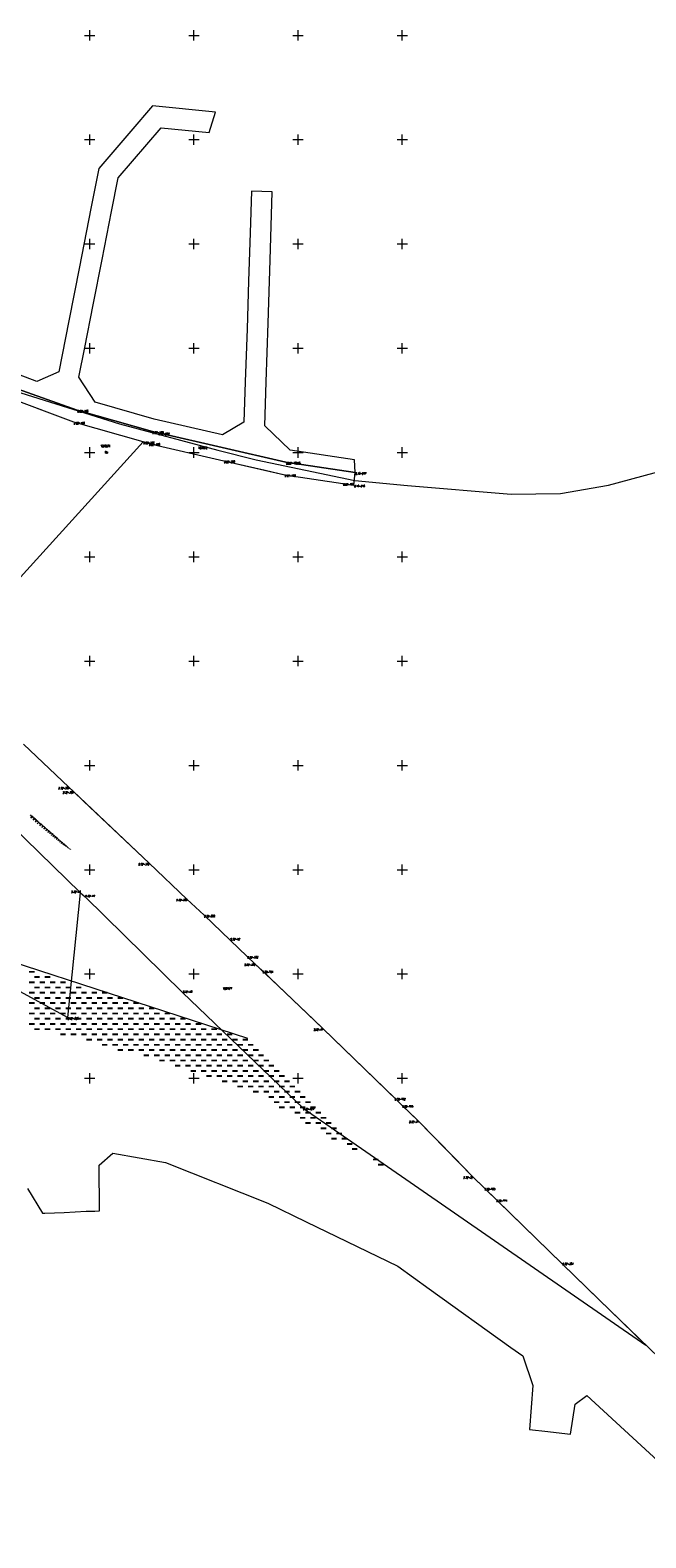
# Model space of a CAD drawing. Header units: metres. Extents: x 7582703 to 7587334, y 6019078 to 6022350.
# Tile 28 of 88: x 7585421 to 7585717, y 6019280 to 6020002. Entities that reach past the tile are written whole.
import ezdxf
from ezdxf.enums import TextEntityAlignment as Align

# ---------------------------------------------------------------- set-up
doc = ezdxf.new("R2010")
doc.units = ezdxf.units.M
doc.header["$MEASUREMENT"] = 0
doc.linetypes.add('EGDE', pattern=[0])
doc.layers.get('0').update_dxf_attribs({"color": 250, "linetype": 'CONTINUOUS', "lineweight": 100})
doc.layers.add('Dzialki', color=7, linetype='EGDE', lineweight=60)
doc.styles.get("Standard").update_dxf_attribs({"font": 'Simplex.SHX', "width": 0.75})

# ---------------------------------------------------------------- blocks, each defined once
blk = doc.blocks.new('1_OTZT')
at = {"linetype": 'Continuous'}
for p, q in [((-0.2625, -0.375), (-0.2625, 0.375)), ((0.2625, -0.375), (0.2625, 0.375))]:
    blk.add_line(p, q, dxfattribs=at)

msp = doc.modelspace()

# ---------------------------------------------------------------- linework, layer by layer
at = {"layer": 'Dzialki', "lineweight": 9}
for p, q in [((7585447.5, 6020000), (7585452.5, 6020000)), ((7585450, 6019997.5), (7585450, 6020002.5)), ((7585497.5, 6020000), (7585502.5, 6020000)), ((7585500, 6019997.5), (7585500, 6020002.5)), ((7585547.5, 6020000), (7585552.5, 6020000)), ((7585550, 6019997.5), (7585550, 6020002.5)), ((7585597.5, 6020000), (7585602.5, 6020000)), ((7585600, 6019997.5), (7585600, 6020002.5)), ((7585480.2, 6019966.2), (7585469.74, 6019954.06)), ((7585510.38, 6019963.11), (7585480.2, 6019966.2)), ((7585507.3, 6019953.37), (7585510.38, 6019963.11)), ((7585450, 6019947.5), (7585450, 6019952.5)), ((7585469.74, 6019954.06), (7585454.32, 6019936.17)), ((7585463.62, 6019931.64), (7585484.37, 6019955.72)), ((7585484.37, 6019955.72), (7585507.3, 6019953.37)), ((7585500, 6019947.5), (7585500, 6019952.5)), ((7585550, 6019947.5), (7585550, 6019952.5)), ((7585600, 6019947.5), (7585600, 6019952.5)), ((7585447.5, 6019950), (7585452.5, 6019950)), ((7585497.5, 6019950), (7585502.5, 6019950)), ((7585547.5, 6019950), (7585552.5, 6019950)), ((7585597.5, 6019950), (7585602.5, 6019950)), ((7585454.32, 6019936.17), (7585450.54, 6019916.95)), ((7585460.44, 6019915.5), (7585463.62, 6019931.64)), ((7585527.66, 6019925.31), (7585527.01, 6019905.32)), ((7585537.65, 6019924.91), (7585527.66, 6019925.31)), ((7585536.59, 6019892.2), (7585537.65, 6019924.91)), ((7585450.54, 6019916.95), (7585445.03, 6019888.96)), ((7585455.92, 6019892.54), (7585460.44, 6019915.5)), ((7585450, 6019897.5), (7585450, 6019902.5)), ((7585500, 6019897.5), (7585500, 6019902.5)), ((7585527.01, 6019905.32), (7585526.25, 6019882.09)), ((7585550, 6019897.5), (7585550, 6019902.5)), ((7585600, 6019897.5), (7585600, 6019902.5)), ((7585447.5, 6019900), (7585452.5, 6019900)), ((7585497.5, 6019900), (7585502.5, 6019900)), ((7585547.5, 6019900), (7585552.5, 6019900)), ((7585597.5, 6019900), (7585602.5, 6019900)), ((7585445.03, 6019888.96), (7585439.94, 6019863.13)), ((7585451.64, 6019870.76), (7585455.92, 6019892.54)), ((7585535.6, 6019862.04), (7585536.59, 6019892.2)), ((7585526.25, 6019882.09), (7585525.51, 6019859.3)), ((7585447.61, 6019850.33), (7585451.64, 6019870.76)), ((7585439.94, 6019863.13), (7585435.12, 6019838.64)), ((7585525.51, 6019859.3), (7585524.68, 6019833.82)), ((7585534.69, 6019833.92), (7585535.6, 6019862.04)), ((7585450, 6019847.5), (7585450, 6019852.5)), ((7585500, 6019847.5), (7585500, 6019852.5)), ((7585550, 6019847.5), (7585550, 6019852.5)), ((7585600, 6019847.5), (7585600, 6019852.5)), ((7585424.68, 6019833.98), (7585379.64, 6019851.08)), ((7585444.81, 6019836.11), (7585447.61, 6019850.33)), ((7585447.5, 6019850), (7585452.5, 6019850)), ((7585497.5, 6019850), (7585502.5, 6019850)), ((7585547.5, 6019850), (7585552.5, 6019850)), ((7585597.5, 6019850), (7585602.5, 6019850)), ((7585442.35, 6019814.57), (7585382.05, 6019837.09)), ((7585444.04, 6019820.33), (7585382.1, 6019842.13)), ((7585382.1, 6019842.13), (7585444.04, 6019820.33)), ((7585435.12, 6019838.64), (7585424.68, 6019833.98)), ((7585452.67, 6019824.11), (7585444.81, 6019836.11)), ((7585524.68, 6019833.82), (7585524.05, 6019814.63)), ((7585534, 6019812.8), (7585534.69, 6019833.92)), ((7585442.35, 6019814.57), (7585413.43, 6019825.38)), ((7585416.92, 6019828.59), (7585464.22, 6019813.81)), ((7585480.9, 6019816.07), (7585452.67, 6019824.11)), ((7585480.08, 6019810.07), (7585444.04, 6019820.33)), ((7585444.04, 6019820.33), (7585480.08, 6019810.07)), ((7585513.7, 6019808.52), (7585480.9, 6019816.07)), ((7585475.66, 6019805.11), (7585442.35, 6019814.57)), ((7585475.66, 6019805.11), (7585442.35, 6019814.57)), ((7585464.22, 6019813.81), (7585511.55, 6019801.15)), ((7585483, 6019809.4), (7585480.08, 6019810.07)), ((7585480.08, 6019810.07), (7585483, 6019809.4)), ((7585544.17, 6019795.34), (7585483, 6019809.4)), ((7585483, 6019809.4), (7585544.17, 6019795.34)), ((7585524.05, 6019814.63), (7585513.7, 6019808.52)), ((7585546.17, 6019801.11), (7585534, 6019812.8)), ((7585415.21, 6019738.44), (7585475.66, 6019805.11)), ((7585415.21, 6019738.44), (7585475.66, 6019805.11)), ((7585450, 6019797.5), (7585450, 6019802.5)), ((7585475.66, 6019805.11), (7585478.39, 6019804.31)), ((7585475.66, 6019805.11), (7585478.39, 6019804.31)), ((7585478.39, 6019804.31), (7585514.45, 6019796.04)), ((7585478.39, 6019804.31), (7585514.45, 6019796.04)), ((7585500, 6019797.5), (7585500, 6019802.5)), ((7585511.55, 6019801.15), (7585529.89, 6019796.44)), ((7585577.08, 6019796.53), (7585546.17, 6019801.11)), ((7585550, 6019797.5), (7585550, 6019802.5)), ((7585600, 6019797.5), (7585600, 6019802.5)), ((7585447.5, 6019800), (7585452.5, 6019800)), ((7585497.5, 6019800), (7585502.5, 6019800)), ((7585514.45, 6019796.04), (7585543.6, 6019789.36)), ((7585514.45, 6019796.04), (7585534.21, 6019791.52)), ((7585529.89, 6019796.44), (7585577.32, 6019786.62)), ((7585577.43, 6019790.4), (7585544.17, 6019795.34)), ((7585544.17, 6019795.34), (7585577.43, 6019790.4)), ((7585547.5, 6019800), (7585552.5, 6019800)), ((7585577.43, 6019790.4), (7585577.08, 6019796.53)), ((7585597.5, 6019800), (7585602.5, 6019800)), ((7585698.95, 6019784.35), (7585750.51, 6019798.29)), ((7585534.21, 6019791.52), (7585543.6, 6019789.36)), ((7585543.6, 6019789.36), (7585571.55, 6019785.22)), ((7585543.6, 6019789.36), (7585571.55, 6019785.22)), ((7585576.85, 6019784.43), (7585577.43, 6019790.4)), ((7585576.85, 6019784.43), (7585577.43, 6019790.4)), ((7585577.32, 6019786.62), (7585602.55, 6019784.13)), ((7585571.55, 6019785.22), (7585576.85, 6019784.43)), ((7585571.55, 6019785.22), (7585576.85, 6019784.43)), ((7585602.55, 6019784.13), (7585652.37, 6019779.96)), ((7585652.37, 6019779.96), (7585675.91, 6019780.31)), ((7585675.91, 6019780.31), (7585698.95, 6019784.35)), ((7585447.5, 6019750), (7585452.5, 6019750)), ((7585450, 6019747.5), (7585450, 6019752.5)), ((7585497.5, 6019750), (7585502.5, 6019750)), ((7585500, 6019747.5), (7585500, 6019752.5)), ((7585547.5, 6019750), (7585552.5, 6019750)), ((7585550, 6019747.5), (7585550, 6019752.5)), ((7585597.5, 6019750), (7585602.5, 6019750)), ((7585600, 6019747.5), (7585600, 6019752.5)), ((7585447.5, 6019700), (7585452.5, 6019700)), ((7585450, 6019697.5), (7585450, 6019702.5)), ((7585497.5, 6019700), (7585502.5, 6019700)), ((7585500, 6019697.5), (7585500, 6019702.5)), ((7585547.5, 6019700), (7585552.5, 6019700)), ((7585550, 6019697.5), (7585550, 6019702.5)), ((7585597.5, 6019700), (7585602.5, 6019700)), ((7585600, 6019697.5), (7585600, 6019702.5)), ((7585439.99, 6019639.56), (7585418.2, 6019660.18)), ((7585439.99, 6019639.56), (7585418.2, 6019660.18)), ((7585447.5, 6019650), (7585452.5, 6019650)), ((7585450, 6019647.5), (7585450, 6019652.5)), ((7585497.5, 6019650), (7585502.5, 6019650)), ((7585500, 6019647.5), (7585500, 6019652.5)), ((7585547.5, 6019650), (7585552.5, 6019650)), ((7585550, 6019647.5), (7585550, 6019652.5)), ((7585597.5, 6019650), (7585602.5, 6019650)), ((7585600, 6019647.5), (7585600, 6019652.5)), ((7585442.17, 6019637.5), (7585439.99, 6019639.56)), ((7585442.17, 6019637.5), (7585439.99, 6019639.56)), ((7585478.48, 6019603.13), (7585442.17, 6019637.5)), ((7585447, 6019632.93), (7585442.17, 6019637.5)), ((7585445.57, 6019588.98), (7585405.78, 6019627.53)), ((7585478.48, 6019603.13), (7585447, 6019632.93)), ((7585421.91, 6019626.28), (7585421.41, 6019625.71)), ((7585422.48, 6019625.78), (7585421.5, 6019624.66)), ((7585423.04, 6019625.29), (7585422.56, 6019624.74)), ((7585423.59, 6019624.81), (7585422.64, 6019623.72)), ((7585424.14, 6019624.33), (7585423.67, 6019623.8)), ((7585424.67, 6019623.87), (7585423.75, 6019622.81)), ((7585425.2, 6019623.41), (7585424.75, 6019622.89)), ((7585425.72, 6019622.95), (7585424.83, 6019621.93)), ((7585426.23, 6019622.51), (7585425.79, 6019622)), ((7585426.74, 6019622.07), (7585425.87, 6019621.07)), ((7585427.24, 6019621.63), (7585426.81, 6019621.14)), ((7585427.72, 6019621.21), (7585426.88, 6019620.24)), ((7585428.21, 6019620.79), (7585427.79, 6019620.31)), ((7585428.68, 6019620.37), (7585427.87, 6019619.44)), ((7585429.15, 6019619.96), (7585428.75, 6019619.5)), ((7585429.61, 6019619.56), (7585428.82, 6019618.65)), ((7585430.06, 6019619.17), (7585429.67, 6019618.72)), ((7585430.51, 6019618.78), (7585429.74, 6019617.9)), ((7585430.95, 6019618.39), (7585430.57, 6019617.96)), ((7585431.38, 6019618.02), (7585430.64, 6019617.16)), ((7585431.81, 6019617.64), (7585431.44, 6019617.22)), ((7585432.23, 6019617.28), (7585431.51, 6019616.45)), ((7585432.64, 6019616.92), (7585432.29, 6019616.51)), ((7585433.05, 6019616.56), (7585432.35, 6019615.76)), ((7585433.45, 6019616.21), (7585433.11, 6019615.81)), ((7585433.85, 6019615.86), (7585433.17, 6019615.09)), ((7585434.24, 6019615.53), (7585433.9, 6019615.14)), ((7585434.62, 6019615.19), (7585433.96, 6019614.44)), ((7585435, 6019614.86), (7585434.67, 6019614.49)), ((7585435.37, 6019614.54), (7585434.73, 6019613.8)), ((7585435.74, 6019614.22), (7585435.42, 6019613.86)), ((7585436.1, 6019613.9), (7585435.48, 6019613.19)), ((7585436.45, 6019613.59), (7585436.15, 6019613.24)), ((7585436.8, 6019613.29), (7585436.2, 6019612.6)), ((7585437.15, 6019612.99), (7585436.85, 6019612.65)), ((7585437.49, 6019612.69), (7585436.9, 6019612.02)), ((7585437.82, 6019612.39), (7585437.52, 6019612.07)), ((7585438.14, 6019612.1), (7585437.65, 6019611.56)), ((7585438.47, 6019611.81), (7585438.17, 6019611.48)), ((7585438.79, 6019611.51), (7585438.41, 6019611.09)), ((7585439.11, 6019611.22), (7585438.82, 6019610.89)), ((7585439.44, 6019610.93), (7585439.16, 6019610.62)), ((7585439.76, 6019610.63), (7585439.54, 6019610.39)), ((7585440.09, 6019610.34), (7585439.92, 6019610.15)), ((7585440.41, 6019610.04), (7585440.3, 6019609.92)), ((7585440.74, 6019609.75), (7585440.67, 6019609.68)), ((7585441.06, 6019609.46), (7585441.05, 6019609.45)), ((7585447.5, 6019600), (7585452.5, 6019600)), ((7585450, 6019597.5), (7585450, 6019602.5)), ((7585496.64, 6019585.94), (7585478.48, 6019603.13)), ((7585496.64, 6019585.94), (7585478.48, 6019603.13)), ((7585497.5, 6019600), (7585502.5, 6019600)), ((7585500, 6019597.5), (7585500, 6019602.5)), ((7585547.5, 6019600), (7585552.5, 6019600)), ((7585550, 6019597.5), (7585550, 6019602.5)), ((7585597.5, 6019600), (7585602.5, 6019600)), ((7585600, 6019597.5), (7585600, 6019602.5)), ((7585439.42, 6019529.12), (7585445.57, 6019588.98)), ((7585445.57, 6019588.98), (7585447.79, 6019586.96)), ((7585447.79, 6019586.96), (7585494.6, 6019541.06)), ((7585504.88, 6019578.15), (7585496.64, 6019585.94)), ((7585504.88, 6019578.15), (7585496.64, 6019585.94)), ((7585517.47, 6019566.23), (7585504.88, 6019578.15)), ((7585517.47, 6019566.23), (7585504.88, 6019578.15)), ((7585525.63, 6019558.43), (7585517.47, 6019566.23)), ((7585525.63, 6019558.43), (7585517.47, 6019566.23)), ((7585399.68, 6019560.25), (7585525.79, 6019519.17)), ((7585529.32, 6019554.91), (7585525.63, 6019558.43)), ((7585529.32, 6019554.91), (7585525.63, 6019558.43)), ((7585532.94, 6019551.46), (7585529.32, 6019554.91)), ((7585537.42, 6019547.19), (7585529.32, 6019554.91)), ((7585403.91, 6019548.4), (7585439.42, 6019529.12)), ((7585447.5, 6019550), (7585452.5, 6019550)), ((7585450, 6019547.5), (7585450, 6019552.5)), ((7585497.5, 6019550), (7585502.5, 6019550)), ((7585500, 6019547.5), (7585500, 6019552.5)), ((7585561.93, 6019523.79), (7585532.94, 6019551.46)), ((7585547.5, 6019550), (7585552.5, 6019550)), ((7585550, 6019547.5), (7585550, 6019552.5)), ((7585597.5, 6019550), (7585602.5, 6019550)), ((7585600, 6019547.5), (7585600, 6019552.5)), ((7585494.6, 6019541.06), (7585552.39, 6019485.71)), ((7585557.38, 6019528.13), (7585537.42, 6019547.19)), ((7585561.93, 6019523.79), (7585557.38, 6019528.13)), ((7585596.41, 6019490.47), (7585561.93, 6019523.79)), ((7585607.69, 6019479.58), (7585561.93, 6019523.79)), ((7585447.5, 6019500), (7585452.5, 6019500)), ((7585450, 6019497.5), (7585450, 6019502.5)), ((7585497.5, 6019500), (7585502.5, 6019500)), ((7585500, 6019497.5), (7585500, 6019502.5)), ((7585547.5, 6019500), (7585552.5, 6019500)), ((7585550, 6019497.5), (7585550, 6019502.5)), ((7585597.5, 6019500), (7585602.5, 6019500)), ((7585600, 6019497.5), (7585600, 6019502.5)), ((7585600.01, 6019487), (7585596.41, 6019490.47)), ((7585552.39, 6019485.71), (7585716.94, 6019372.1)), ((7585607.69, 6019479.58), (7585600.01, 6019487)), ((7585633.74, 6019452.91), (7585607.69, 6019479.58)), ((7585625.02, 6019461.83), (7585607.69, 6019479.58)), ((7585454.56, 6019458.41), (7585461.04, 6019464.11)), ((7585461.04, 6019464.11), (7585486.36, 6019459.59)), ((7585633.74, 6019452.91), (7585625.02, 6019461.83)), ((7585454.75, 6019436.46), (7585454.56, 6019458.41)), ((7585486.36, 6019459.59), (7585535.51, 6019440.1)), ((7585420.21, 6019447.19), (7585427.28, 6019435.26)), ((7585639.48, 6019447.33), (7585633.74, 6019452.91)), ((7585676.85, 6019411.03), (7585633.74, 6019452.91)), ((7585645.22, 6019441.76), (7585639.48, 6019447.33)), ((7585535.51, 6019440.1), (7585553.87, 6019431.2)), ((7585676.85, 6019411.03), (7585645.22, 6019441.76)), ((7585427.28, 6019435.26), (7585428.53, 6019435.31)), ((7585428.53, 6019435.31), (7585437.77, 6019435.71)), ((7585437.77, 6019435.71), (7585448.31, 6019436.34)), ((7585448.31, 6019436.34), (7585452.47, 6019436.35)), ((7585452.47, 6019436.35), (7585454.75, 6019436.46)), ((7585553.87, 6019431.2), (7585597.92, 6019409.86)), ((7585716.94, 6019372.1), (7585676.85, 6019411.03)), ((7585694.7, 6019393.7), (7585676.85, 6019411.03)), ((7585597.92, 6019409.86), (7585612.9, 6019399.12)), ((7585612.9, 6019399.12), (7585652.21, 6019370.94)), ((7585759.49, 6019330.77), (7585694.7, 6019393.7)), ((7585652.21, 6019370.94), (7585657.9, 6019366.86)), ((7585657.9, 6019366.86), (7585662.68, 6019352.64)), ((7585662.68, 6019352.64), (7585661.15, 6019331.6)), ((7585683.03, 6019343.73), (7585688.62, 6019347.86)), ((7585688.62, 6019347.86), (7585762.89, 6019279.67)), ((7585680.83, 6019329.42), (7585683.03, 6019343.73)), ((7585661.15, 6019331.6), (7585669.87, 6019330.65)), ((7585669.87, 6019330.65), (7585673.84, 6019330.2)), ((7585673.84, 6019330.2), (7585680.83, 6019329.42))]:
    msp.add_line(p, q, dxfattribs=at)

# ---------------------------------------------------------------- block references
for p in [(7585422.23, 6019551.04), (7585424.73, 6019548.54), (7585429.73, 6019548.54), (7585422.23, 6019546.04), (7585422.23, 6019541.04), (7585424.73, 6019543.54), (7585427.23, 6019546.04), (7585427.23, 6019541.04), (7585429.73, 6019543.54), (7585432.23, 6019546.04), (7585432.23, 6019541.04), (7585434.73, 6019543.54), (7585437.23, 6019546.04), (7585437.23, 6019541.04), (7585439.73, 6019543.54), (7585442.23, 6019541.04), (7585444.73, 6019543.54), (7585447.23, 6019541.04), (7585452.23, 6019541.04), (7585457.23, 6019541.04), (7585422.23, 6019536.04), (7585424.73, 6019538.54), (7585424.73, 6019533.54), (7585427.23, 6019536.04), (7585429.73, 6019538.54), (7585429.73, 6019533.54), (7585432.23, 6019536.04), (7585434.73, 6019538.54), (7585434.73, 6019533.54), (7585437.23, 6019536.04), (7585439.73, 6019538.54), (7585439.73, 6019533.54), (7585442.23, 6019536.04), (7585444.73, 6019538.54), (7585444.73, 6019533.54), (7585447.23, 6019536.04), (7585449.73, 6019538.54), (7585449.73, 6019533.54), (7585452.23, 6019536.04), (7585454.73, 6019538.54), (7585454.73, 6019533.54), (7585457.23, 6019536.04), (7585459.73, 6019538.54), (7585459.73, 6019533.54), (7585462.23, 6019536.04), (7585464.73, 6019538.54), (7585464.73, 6019533.54), (7585467.23, 6019536.04), (7585469.73, 6019533.54), (7585472.23, 6019536.04), (7585474.73, 6019533.54), (7585479.73, 6019533.54), (7585422.23, 6019531.04), (7585422.23, 6019526.04), (7585424.73, 6019528.54), (7585427.23, 6019531.04), (7585427.23, 6019526.04), (7585429.73, 6019528.54), (7585432.23, 6019531.04), (7585432.23, 6019526.04), (7585434.73, 6019528.54), (7585437.23, 6019531.04), (7585437.23, 6019526.04), (7585439.73, 6019528.54), (7585442.23, 6019531.04), (7585442.23, 6019526.04), (7585444.73, 6019528.54), (7585447.23, 6019531.04), (7585447.23, 6019526.04), (7585449.73, 6019528.54), (7585452.23, 6019531.04), (7585452.23, 6019526.04), (7585454.73, 6019528.54), (7585457.23, 6019531.04), (7585457.23, 6019526.04), (7585459.73, 6019528.54), (7585462.23, 6019531.04), (7585462.23, 6019526.04), (7585464.73, 6019528.54), (7585467.23, 6019531.04), (7585467.23, 6019526.04), (7585469.73, 6019528.54), (7585472.23, 6019531.04), (7585472.23, 6019526.04), (7585474.73, 6019528.54), (7585477.23, 6019531.04), (7585477.23, 6019526.04), (7585479.73, 6019528.54), (7585482.23, 6019531.04), (7585482.23, 6019526.04), (7585484.73, 6019528.54), (7585487.23, 6019531.04), (7585487.23, 6019526.04), (7585489.73, 6019528.54), (7585492.23, 6019526.04), (7585494.73, 6019528.54), (7585497.23, 6019526.04), (7585502.23, 6019526.04), (7585424.73, 6019523.54), (7585429.73, 6019523.54), (7585434.73, 6019523.54), (7585437.23, 6019521.04), (7585439.73, 6019523.54), (7585442.23, 6019521.04), (7585444.73, 6019523.54), (7585447.23, 6019521.04), (7585449.73, 6019523.54), (7585449.73, 6019518.54), (7585452.23, 6019521.04), (7585454.73, 6019523.54), (7585454.73, 6019518.54), (7585457.23, 6019521.04), (7585459.73, 6019523.54), (7585459.73, 6019518.54), (7585462.23, 6019521.04), (7585464.73, 6019523.54), (7585464.73, 6019518.54), (7585467.23, 6019521.04), (7585469.73, 6019523.54), (7585469.73, 6019518.54), (7585472.23, 6019521.04), (7585474.73, 6019523.54), (7585474.73, 6019518.54), (7585477.23, 6019521.04), (7585479.73, 6019523.54), (7585479.73, 6019518.54), (7585482.23, 6019521.04), (7585484.73, 6019523.54), (7585484.73, 6019518.54), (7585487.23, 6019521.04), (7585489.73, 6019523.54), (7585489.73, 6019518.54), (7585492.23, 6019521.04), (7585494.73, 6019523.54), (7585494.73, 6019518.54), (7585497.23, 6019521.04), (7585499.73, 6019523.54), (7585499.73, 6019518.54), (7585502.23, 6019521.04), (7585504.73, 6019523.54), (7585504.73, 6019518.54), (7585507.23, 6019521.04), (7585509.73, 6019523.54), (7585509.73, 6019518.54), (7585512.23, 6019521.04), (7585514.73, 6019518.54), (7585517.23, 6019521.04), (7585519.73, 6019518.54), (7585524.73, 6019518.54), (7585457.23, 6019516.04), (7585462.23, 6019516.04), (7585464.73, 6019513.54), (7585467.23, 6019516.04), (7585469.73, 6019513.54), (7585472.23, 6019516.04), (7585474.73, 6019513.54), (7585477.23, 6019516.04), (7585477.23, 6019511.04), (7585479.73, 6019513.54), (7585482.23, 6019516.04), (7585482.23, 6019511.04), (7585484.73, 6019513.54), (7585487.23, 6019516.04), (7585487.23, 6019511.04), (7585489.73, 6019513.54), (7585492.23, 6019516.04), (7585492.23, 6019511.04), (7585494.73, 6019513.54), (7585497.23, 6019516.04), (7585497.23, 6019511.04), (7585499.73, 6019513.54), (7585502.23, 6019516.04), (7585502.23, 6019511.04), (7585504.73, 6019513.54), (7585507.23, 6019516.04), (7585507.23, 6019511.04), (7585509.73, 6019513.54), (7585512.23, 6019516.04), (7585512.23, 6019511.04), (7585514.73, 6019513.54), (7585517.23, 6019516.04), (7585517.23, 6019511.04), (7585519.73, 6019513.54), (7585522.23, 6019516.04), (7585522.23, 6019511.04), (7585524.73, 6019513.54), (7585527.23, 6019516.04), (7585527.23, 6019511.04), (7585529.73, 6019513.54), (7585532.23, 6019511.04), (7585484.73, 6019508.54), (7585489.73, 6019508.54), (7585492.23, 6019506.04), (7585494.73, 6019508.54), (7585497.23, 6019506.04), (7585499.73, 6019508.54), (7585502.23, 6019506.04), (7585504.73, 6019508.54), (7585507.23, 6019506.04), (7585509.73, 6019508.54), (7585512.23, 6019506.04), (7585514.73, 6019508.54), (7585517.23, 6019506.04), (7585519.73, 6019508.54), (7585522.23, 6019506.04), (7585524.73, 6019508.54), (7585527.23, 6019506.04), (7585529.73, 6019508.54), (7585532.23, 6019506.04), (7585534.73, 6019508.54), (7585537.23, 6019506.04), (7585499.73, 6019503.54), (7585504.73, 6019503.54), (7585507.23, 6019501.04), (7585509.73, 6019503.54), (7585512.23, 6019501.04), (7585514.73, 6019503.54), (7585514.73, 6019498.54), (7585517.23, 6019501.04), (7585519.73, 6019503.54), (7585519.73, 6019498.54), (7585522.23, 6019501.04), (7585524.73, 6019503.54), (7585524.73, 6019498.54), (7585527.23, 6019501.04), (7585529.73, 6019503.54), (7585529.73, 6019498.54), (7585532.23, 6019501.04), (7585534.73, 6019503.54), (7585534.73, 6019498.54), (7585537.23, 6019501.04), (7585539.73, 6019503.54), (7585539.73, 6019498.54), (7585542.23, 6019501.04), (7585544.73, 6019498.54), (7585522.23, 6019496.04), (7585527.23, 6019496.04), (7585529.73, 6019493.54), (7585532.23, 6019496.04), (7585534.73, 6019493.54), (7585537.23, 6019496.04), (7585537.23, 6019491.04), (7585539.73, 6019493.54), (7585542.23, 6019496.04), (7585542.23, 6019491.04), (7585544.73, 6019493.54), (7585547.23, 6019496.04), (7585547.23, 6019491.04), (7585549.73, 6019493.54), (7585552.23, 6019491.04), (7585539.73, 6019488.54), (7585542.23, 6019486.04), (7585544.73, 6019488.54), (7585547.23, 6019486.04), (7585549.73, 6019488.54), (7585549.73, 6019483.54), (7585552.23, 6019486.04), (7585554.73, 6019488.54), (7585554.73, 6019483.54), (7585557.23, 6019486.04), (7585559.73, 6019483.54), (7585552.23, 6019481.04), (7585554.73, 6019478.54), (7585557.23, 6019481.04), (7585559.73, 6019478.54), (7585562.23, 6019481.04), (7585562.23, 6019476.04), (7585564.73, 6019478.54), (7585567.23, 6019476.04), (7585564.73, 6019473.54), (7585567.23, 6019471.04), (7585569.73, 6019473.54), (7585572.23, 6019471.04), (7585574.73, 6019468.54), (7585577.23, 6019466.04), (7585587.23, 6019461.04), (7585589.73, 6019458.54)]:
    msp.add_blockref('1_OTZT', p, dxfattribs=at)

# ---------------------------------------------------------------- texts
at = {"layer": 'Dzialki', "lineweight": 9, "oblique": 15, "width": 0.7}
for s, p in [('2.22-175', (7585444.04, 6019820.33)), ('2.22-176', (7585442.35, 6019814.57)), ('2.22-179', (7585480.08, 6019810.07)), ('2.22-222', (7585483, 6019809.4)), ('2.22-177', (7585475.66, 6019805.11)), ('2.22-178', (7585478.39, 6019804.31)), ('2.22-250', (7585514.45, 6019796.04)), ('2222-75025', (7585544.17, 6019795.34)), ('2.22-180', (7585543.6, 6019789.36)), ('2.18-277', (7585577.43, 6019790.4)), ('2.22-751', (7585571.55, 6019785.22)), ('2.18-276', (7585576.85, 6019784.43)), ('2.32-558', (7585504.88, 6019578.15)), ('2.32-566', (7585525.63, 6019558.43)), ('2.32-525', (7585439.42, 6019529.12)), ('2.32-527', (7585552.39, 6019485.71))]:
    msp.add_text(s, height=0.9, dxfattribs=at).set_placement(p, align=Align.TOP_LEFT)
at = {"layer": 'Dzialki', "lineweight": 9, "width": 0.7}
for s, height, p in [('1240/4', 1, (7585455.22, 6019803.62)), ('Bp', 1, (7585457.23, 6019800.68)), ('1238/2', 1, (7585501.96, 6019802.76)), ('2.32-721', 0.9, (7585532.94, 6019551.46)), ('1237/7', 1, (7585513.78, 6019543.54)), ('2.32-792', 0.9, (7585596.41, 6019490.47)), ('2.32-793', 0.9, (7585600.01, 6019487)), ('2.32-763', 0.9, (7585639.48, 6019447.33)), ('2.32-771', 0.9, (7585645.22, 6019441.76))]:
    msp.add_text(s, height=height, dxfattribs=at).set_placement(p, align=Align.TOP_LEFT)
at = {"layer": 'Dzialki', "lineweight": 9, "oblique": 15, "width": 0.7}
for s, p in [('2.32-308', (7585439.99, 6019639.56)), ('2.32-309', (7585442.17, 6019637.5)), ('2.32-330', (7585478.48, 6019603.13)), ('2.32-385', (7585496.64, 6019585.94)), ('2.32-386', (7585529.32, 6019554.91)), ('2.32-41', (7585561.93, 6019523.79)), ('2.32-31', (7585607.69, 6019479.58)), ('2.32-32', (7585633.74, 6019452.91))]:
    msp.add_text(s, height=0.9, dxfattribs=at).set_placement(p, align=Align.TOP_RIGHT)
msp.add_text('2.32-46', height=0.9, dxfattribs=at).set_placement((7585445.57, 6019588.98), align=Align.RIGHT)
for s, p in [('2.32-47', (7585447.79, 6019586.96)), ('2.32-42', (7585517.47, 6019566.23)), ('2.32-48', (7585494.6, 6019541.06))]:
    msp.add_text(s, height=0.9, dxfattribs=at).set_placement(p)
msp.add_text('2.32-354', height=0.9, dxfattribs=at).set_placement((7585676.85, 6019411.03), align=Align.MIDDLE_LEFT)

doc.saveas('drawing.dxf')
